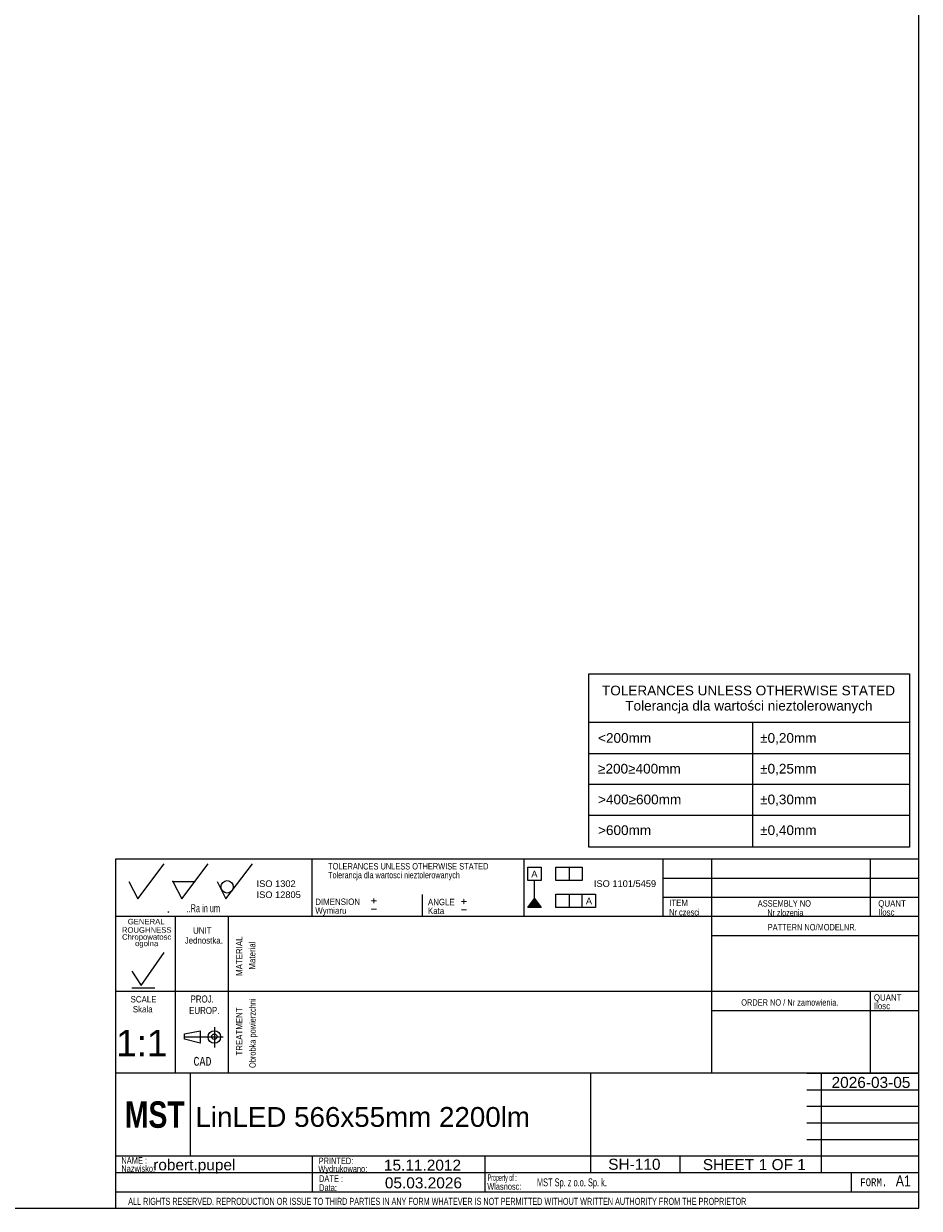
# Model space of a CAD drawing. Header units: millimetres. Extents: x 7 to 819, y 15 to 587.
# Tile 6 of 11: x 616 to 819, y 15 to 283. Entities that reach past the tile are written whole.
import ezdxf
from ezdxf.entities.mleader import LeaderData, LeaderLine
from ezdxf.enums import TextEntityAlignment as Align
from ezdxf.lldxf.tags import DXFTag
from ezdxf.math import Vec2, Vec3

# ---------------------------------------------------------------- set-up
doc = ezdxf.new("R2010")
doc.units = ezdxf.units.MM
for name, color, linetype in [('10', 7, 'Continuous'), ('Default', 7, 'Continuous'), ('frame', 7, 'Continuous')]:
    doc.layers.add(name, color=color, linetype=linetype)
doc.styles.add('SEACAD_Arial', font='arial.ttf')
doc.styles.add('SEACAD_Lucida_Console', font='lucon.TTF', dxfattribs={"width": 0.8})
tags = doc.linetypes.add('CENTER2', pattern=[28.575, 19.05, -3.175, 3.175, -3.175]).pattern_tags.tags
tags[10:11] = [DXFTag(74, 4), DXFTag(75, 0), DXFTag(340, '0'), DXFTag(46, 0.0), DXFTag(50, 0.0), DXFTag(44, 0.0), DXFTag(45, 0.0)]
tags[8:9] = [DXFTag(74, 4), DXFTag(75, 0), DXFTag(340, '0'), DXFTag(46, 0.0), DXFTag(50, 0.0), DXFTag(44, 0.0), DXFTag(45, 0.0)]
tags[6:7] = [DXFTag(74, 4), DXFTag(75, 0), DXFTag(340, '0'), DXFTag(46, 0.0), DXFTag(50, 0.0), DXFTag(44, 0.0), DXFTag(45, 0.0)]
tags[4:5] = [DXFTag(74, 4), DXFTag(75, 0), DXFTag(340, '0'), DXFTag(46, 0.0), DXFTag(50, 0.0), DXFTag(44, 0.0), DXFTag(45, 0.0)]

# ---------------------------------------------------------------- blocks, each defined once
blk = doc.blocks.new('SE')
at = {"layer": 'frame', "color": 7, "linetype": 'Continuous'}
for p, q in [((744.29, 124.91), (817, 124.91)), ((781.37, 124.91), (781.37, 117.76)), ((744.29, 117.76), (817, 117.76)), ((781.37, 117.76), (781.37, 110.8)), ((744.29, 110.8), (817, 110.8)), ((781.37, 110.8), (781.37, 103.83)), ((744.29, 103.83), (817, 103.83)), ((781.37, 103.83), (781.37, 96.51))]:
    blk.add_line(p, q, dxfattribs=at)
blk.add_lwpolyline([(744.29, 96.51), (744.29, 135.84), (817, 135.84), (817, 96.51), (744.29, 96.51)], dxfattribs=at)
at = {"layer": 'frame', "color": 7, "linetype": 'Continuous', "style": 'SEACAD_Arial'}
for s, p in [('TOLERANCES UNLESS OTHERWISE STATED', (747.29, 133.16)), ('Tolerancja dla wartości nieztolerowanych', (752.57, 129.71)), ('<200mm', (746.4, 122.4)), ('±0,20mm', (783.13, 122.4)), ('≥200≥400mm', (746.4, 115.43)), ('±0,25mm', (783.13, 115.43)), ('>400≥600mm', (746.4, 108.46)), ('±0,30mm', (783.13, 108.46)), ('>600mm', (746.4, 101.49)), ('±0,40mm', (783.13, 101.49))]:
    blk.add_text(s, height=2.2, dxfattribs=at).set_placement(p, align=Align.TOP_LEFT)
blk = doc.blocks.new('SEANNOT_GROUP11')
at = {"layer": 'Default', "color": 7, "linetype": 'Continuous', "style": 'SEACAD_Arial'}
blk.add_text('LinLED 566x55mm 2200lm', height=4.5, dxfattribs=at).set_placement((655.16, 37.63), align=Align.TOP_LEFT)
blk = doc.blocks.new('SEANNOT_GROUP12')
at = {"layer": 'Default', "color": 7, "linetype": 'Continuous', "style": 'SEACAD_Arial'}
blk.add_text('robert.pupel', height=2.5, dxfattribs=at).set_placement((645.59, 25.78), align=Align.TOP_LEFT)
blk = doc.blocks.new('SEANNOT_GROUP13')
at = {"layer": 'Default', "color": 7, "linetype": 'Continuous', "style": 'SEACAD_Arial'}
blk.add_text('SH-110', height=2.5, dxfattribs=at).set_placement((748.71, 25.9), align=Align.TOP_LEFT)
blk = doc.blocks.new('SEANNOT_GROUP14')
at = {"layer": 'Default', "color": 7, "linetype": 'Continuous', "style": 'SEACAD_Arial'}
blk.add_text('1:1', height=6, dxfattribs=at).set_placement((637.18, 55.12), align=Align.TOP_LEFT)
blk = doc.blocks.new('SEANNOT_GROUP15')
at = {"layer": 'Default', "color": 7, "linetype": 'Continuous', "style": 'SEACAD_Arial'}
blk.add_text('15.11.2012', height=2.5, dxfattribs=at).set_placement((697.88, 25.7), align=Align.TOP_LEFT)
blk = doc.blocks.new('SEANNOT_GROUP16')
at = {"layer": 'Default', "color": 7, "linetype": 'Continuous', "style": 'SEACAD_Arial'}
blk.add_text('05.03.2026', height=2.5, dxfattribs=at).set_placement((698.09, 21.69), align=Align.TOP_LEFT)
blk = doc.blocks.new('SEANNOT_GROUP17')
at = {"layer": 'Default', "color": 7, "linetype": 'Continuous', "style": 'SEACAD_Arial'}
blk.add_text('2026-03-05', height=2.5, dxfattribs=at).set_placement((799.32, 44.46), align=Align.TOP_LEFT)
blk = doc.blocks.new('SEANNOT_GROUP18')
at = {"layer": 'Default', "color": 7, "linetype": 'Continuous', "style": 'SEACAD_Arial'}
for s, p in [('SHEET ', (770.14, 25.83)), ('1', (782.8, 25.83)), (' OF ', (784.76, 25.83)), ('1', (791.55, 25.83))]:
    blk.add_text(s, height=2.5, dxfattribs=at).set_placement(p, align=Align.TOP_LEFT)
blk = doc.blocks.new('_Dot')
at = {"color": 0, "linetype": 'ByBlock', "lineweight": -2}
blk.add_line((-0.5, 0), (-1, 0), dxfattribs=at)
at = {"color": 0, "linetype": 'ByBlock', "const_width": 0.5}
blk.add_lwpolyline([(-0.25, 0, 1), (0.25, 0, 1)], format="xyb", close=True, dxfattribs=at)

msp = doc.modelspace()

# ---------------------------------------------------------------- hatches: boundary and pattern name
at = {"layer": 'Default', "linetype": 'Continuous'}
msp.add_hatch(color=7, dxfattribs=at).paths.add_polyline_path([(731.99213, 84.87677), (730.49213, 82.89189), (733.49213, 82.89189)])

# ---------------------------------------------------------------- linework, layer by layer
at = {"layer": '10', "color": 7, "linetype": 'Continuous'}
for p, q in [((642.07465, 84.79403), (648.07465, 92.79403)), ((652.07465, 84.79403), (658.07465, 92.79403)), ((662.07465, 84.79403), (668.07465, 92.79403)), ((681.57465, 93.79403), (681.57465, 80.79403)), ((729.57465, 93.79403), (729.57465, 80.79403)), ((761.07465, 93.79403), (761.07465, 80.79403)), ((772.07465, 93.79403), (772.07465, 45.29403)), ((808.07465, 93.79403), (808.07465, 80.79403)), ((640.07465, 88.79403), (642.07465, 84.79403)), ((650.07465, 88.79403), (655.07465, 88.79403)), ((650.07465, 88.79403), (652.07465, 84.79403)), ((660.07465, 88.79403), (662.07465, 84.79403)), ((819.07465, 89.46063), (761.07465, 89.46063)), ((706.57465, 85.79403), (706.57465, 80.79403)), ((819.07465, 85.12733), (761.07465, 85.12733)), ((819.07465, 80.79403), (637.07465, 80.79403)), ((648.94925, 81.72073), (649.12545, 81.92683)), ((650.57465, 80.79403), (650.57465, 45.29403)), ((650.57465, 80.79403), (650.57465, 46.79403)), ((662.57465, 80.79403), (662.57465, 45.29403)), ((819.07465, 76.46063), (772.07465, 76.46063)), ((642.87746, 65.1586), (648.07586, 72.6636)), ((640.73526, 68.4407), (642.87746, 65.1586)), ((640.73526, 64.61938), (645.93376, 64.61938)), ((819.07465, 63.79403), (637.07465, 63.79403)), ((808.07465, 63.79403), (808.07465, 45.29403)), ((819.07465, 59.46063), (772.07465, 59.46063)), ((652.72052, 54.20901), (656.20642, 54.90101)), ((652.72052, 53.01631), (652.72052, 54.20901)), ((656.20642, 54.90101), (656.20642, 52.13291)), ((659.44962, 55.76971), (659.44962, 51.16111)), ((659.44962, 55.76971), (659.44962, 51.16111)), ((656.20642, 52.13291), (652.72052, 53.01631)), ((744.6997, 45.29403), (637.07465, 45.29403)), ((744.57465, 45.29403), (637.07465, 45.29403)), ((654.07465, 26.54403), (654.07465, 45.29403)), ((793.6997, 45.29403), (819.1997, 45.29403)), ((797.07465, 22.79403), (797.07465, 45.29403)), ((793.6997, 41.54403), (819.1997, 41.54403)), ((793.6997, 37.79403), (819.1997, 37.79403)), ((793.6997, 34.04403), (819.1997, 34.04403)), ((793.6997, 30.29403), (819.1997, 30.29403)), ((637.07465, 26.54403), (819.1997, 26.54403)), ((681.6028, 26.52058), (681.6028, 18.39553)), ((720.78049, 26.45627), (720.78049, 18.33122)), ((764.9497, 26.54403), (764.9497, 22.79403)), ((637.07465, 22.79403), (793.6997, 22.79403)), ((803.76177, 22.79403), (803.76177, 18.41903)), ((637.07465, 18.41903), (819.07465, 18.41903))]:
    msp.add_line(p, q, dxfattribs=at)
at = {"layer": '10', "color": 7, "linetype": 'CENTER2'}
msp.add_line((652.72052, 53.51691), (661.43642, 53.51691), dxfattribs=at)
at = {"layer": '10', "color": 7, "linetype": 'Continuous'}
for points in [[(819.07465, 14.66903), (819.07465, 93.79403), (637.07465, 93.79403), (637.07465, 14.66903), (819.07465, 14.66903)], [(744.6997, 45.29403), (744.6997, 22.79403), (819.07465, 22.79403), (819.07465, 45.29403), (744.6997, 45.29403)]]:
    msp.add_lwpolyline(points, dxfattribs=at)
for centre, radius in [((662.34711, 87.54895), 1.40164), ((659.44966, 53.51701), 1.41457), ((659.44966, 53.5759), 0.60747)]:
    msp.add_circle(centre, radius, dxfattribs=at)
msp.add_point((650.07465, 88.79403), dxfattribs=at)
at = {"layer": 'Default', "color": 7, "linetype": 'Continuous'}
for p, q in [((819.1001, 14.66977), (819.1001, 586.66977)), ((730.49213, 88.98256), (730.49213, 91.98256)), ((730.49213, 91.98256), (733.49213, 91.98256)), ((733.49213, 91.98256), (733.49213, 88.98256)), ((736.82783, 88.98256), (736.82783, 91.98256)), ((736.82783, 91.98256), (742.82783, 91.98256)), ((739.82783, 91.98256), (739.82783, 88.98256)), ((742.82783, 91.98256), (742.82783, 88.98256)), ((733.49213, 88.98256), (730.49213, 88.98256)), ((731.99213, 84.87677), (731.99213, 88.98256)), ((742.82783, 88.98256), (736.82783, 88.98256)), ((730.49213, 82.89189), (731.99213, 84.87677)), ((731.99213, 84.87677), (733.49213, 82.89189)), ((736.82783, 82.89189), (736.82783, 85.89189)), ((736.82783, 85.89189), (745.82783, 85.89189)), ((739.82783, 85.89189), (739.82783, 82.89189)), ((742.82783, 82.89189), (742.82783, 85.89189)), ((745.82783, 85.89189), (745.82783, 82.89189)), ((733.49213, 82.89189), (730.49213, 82.89189)), ((745.82783, 82.89189), (736.82783, 82.89189)), ((6.70809, 14.66977), (819.1001, 14.66977))]:
    msp.add_line(p, q, dxfattribs=at)

# ---------------------------------------------------------------- block references
at = {"layer": 'Default'}
for name in ['SEANNOT_GROUP14', 'SEANNOT_GROUP17', 'SEANNOT_GROUP11', 'SEANNOT_GROUP12', 'SEANNOT_GROUP15', 'SEANNOT_GROUP13', 'SEANNOT_GROUP18', 'SEANNOT_GROUP16']:
    msp.add_blockref(name, (0, 0), dxfattribs=at)
at = {"layer": 'frame'}
msp.add_blockref('SE', (0, 0), dxfattribs=at)

# ---------------------------------------------------------------- texts
at = {"layer": '10', "attachment_point": 1}
for s, insert, char_height, width, style in [('{\\farial rounded mt|b0||i0||c0|p34;\\C7;\\H1.45000002;\\W0.83002;TOLERANCES UNLESS OTHERWISE STATED}', (685.23125, 92.93133), 1.45, 38.614141, 'SEACAD_Arial'), ('{\\farial rounded mt|b0||i0||c0|p34;\\C7;\\H1.45000002;\\W0.77704;Tolerancja dla wartosci nieztolerowanych}', (685.23125, 90.93133), 1.45000002, 36.0293583, 'SEACAD_Arial'), ('{\\farial rounded mt|b0||i0||c0|p34;\\C7;\\H1.8;\\W0.608;..Ra in um}', (653.13865, 83.59403), 1.8, 8.9217491, 'SEACAD_Arial'), ('{\\farial rounded mt|b0||i0||c0|p34;\\C7;\\H1.45000002;\\W0.883;DIMENSION}', (682.32439, 84.89567), 1.45, 10.1500101, 'SEACAD_Arial'), ('{\\farial rounded mt|b0||i0||c0|p34;\\C7;\\H1.45000002;\\W0.883;ANGLE}', (707.85229, 84.83157), 1.45, 6.052184, 'SEACAD_Arial'), ('{\\farial rounded mt|b0||i0||c0|p34;\\C7;\\H1.45000002;\\W0.883;ITEM}', (762.51435, 84.63689), 1.45, 4.2554448, 'SEACAD_Arial'), ('{\\farial rounded mt|b0||i0||c0|p34;\\C7;\\H1.45000002;\\W0.83002;ASSEMBLY NO}', (782.59345, 84.51003), 1.45, 12.829358, 'SEACAD_Arial'), ('{\\farial rounded mt|b0||i0||c0|p34;\\C7;\\H1.45000002;\\W0.883;QUANT}', (809.90485, 84.51003), 1.45, 6.2413144, 'SEACAD_Arial'), ('{\\farial rounded mt|b0||i0||c0|p34;\\C7;\\H1.45000002;\\W0.883;Wymiaru}', (682.32439, 82.89567), 1.45, 8.6756899, 'SEACAD_Arial'), ('{\\farial rounded mt|b0||i0||c0|p34;\\C7;\\H1.45000002;\\W0.883;Kata}', (707.85229, 82.83157), 1.45, 5.0750101, 'SEACAD_Arial'), ('{\\farial rounded mt|b0||i0||c0|p34;\\C7;\\H1.45000002;\\W0.72406;Nr czesci }', (762.51435, 82.51003), 1.45, 7.7858797, 'SEACAD_Arial'), ('{\\farial rounded mt|b0||i0||c0|p34;\\C7;\\H1.45000002;\\W0.77704;Nr zlozenia}', (784.7571, 82.4109), 1.45, 9.5042762, 'SEACAD_Arial'), ('{\\farial rounded mt|b0||i0||c0|p34;\\C7;\\H1.45000002;\\W0.883;Ilosc}', (809.90485, 82.51003), 1.45, 6.9347927, 'SEACAD_Arial'), ('{\\farial rounded mt|b0||i0||c0|p34;\\C7;\\H1.45000002;\\W0.883;UNIT}', (654.64119, 78.36683), 1.45, 4.1608796, 'SEACAD_Arial'), ('{\\farial rounded mt|b0||i0||c0|p34;\\C7;\\H1.45000002;\\W0.83002;PATTERN NO/MODELNR.}', (784.84655, 79.11564), 1.45, 21.4347929, 'SEACAD_Arial'), ('{\\farial rounded mt|b0||i0||c0|p34;\\C7;\\H1.45000002;\\W0.883;Jednostka.}', (652.73763, 76.128), 1.45, 8.7262849, 'SEACAD_Arial'), ('{\\farial rounded mt|b0||i0||c0|p34;\\C7;\\H1.45000002;\\W0.883;SCALE}', (640.47493, 62.78175), 1.45, 5.8630536, 'SEACAD_Arial'), ('{\\farial rounded mt|b0||i0||c0|p34;\\C7;\\H1.60000002;\\W0.8;PROJ.}', (654.06238, 62.91754), 1.6, 5.1130535, 'SEACAD_Arial'), ('{\\farial rounded mt|b0||i0||c0|p34;\\C7;\\H1.45000002;\\W0.72406;ORDER NO / Nr zamowienia.}', (778.84655, 62.06133), 1.45, 25.030887, 'SEACAD_Arial'), ('{\\farial rounded mt|b0||i0||c0|p34;\\C7;\\H1.45000002;\\W0.883;QUANT}', (808.90485, 63.17673), 1.45, 6.2413144, 'SEACAD_Arial'), ('{\\farial rounded mt|b0||i0||c0|p34;\\C7;\\H1.45000002;\\W0.883;Skala}', (640.97598, 60.52802), 1.45, 5.7772288, 'SEACAD_Arial'), ('{\\farial rounded mt|b0||i0||c0|p34;\\C7;\\H1.60000002;\\W0.8;EUROP.}', (653.74466, 60.31144), 1.6, 6.6434883, 'SEACAD_Arial'), ('{\\farial rounded mt|b0||i0||c0|p34;\\C7;\\H1.45000002;\\W0.883;Ilosc}', (808.90485, 61.25631), 1.45, 6.9347927, 'SEACAD_Arial'), ('{\\fLucida Console|b0||i0||c0|p34;\\C7;\\H1.99999998;\\W0.8;CAD}', (654.72424, 48.98684), 2, 4.5333433, 'SEACAD_Lucida_Console'), ('{\\farial rounded mt|b0||i0||c0|p34;\\C7;\\H1.5;\\W0.704;NAME :}', (638.37578, 26.26766), 1.5, 5.576097, 'SEACAD_Arial'), ('{\\farial rounded mt|b0||i0||c0|p34;\\C7;\\H1.5;\\W0.8;Nazwisko:}', (638.37584, 24.4206), 1.5, 7.6783835, 'SEACAD_Arial'), ('{\\farial rounded mt|b0||i0||c0|p34;\\C7;\\H1.5;\\W0.8;Wydrukowano:}', (683.01065, 24.36979), 1.5, 11.4386535, 'SEACAD_Arial'), ('{\\farial rounded mt|b0||i0||c0|p34;\\C7;\\H1.5;\\W0.8;PRINTED:}', (683.09884, 26.17989), 1.5, 8.9878997, 'SEACAD_Arial'), ('{\\farial rounded mt|b0||i0||c0|p34;\\C7;\\H1.5;\\W0.704;DATE :}', (683.16479, 22.15222), 1.5, 5.2174013, 'SEACAD_Arial'), ('{\\farial rounded mt|b0||i0||c0|p34;\\C7;\\H1.5;\\W0.46208;Property of :}', (721.37958, 22.36176), 1.5, 8.8695752, 'SEACAD_Arial'), ('{\\farial rounded mt|b0||i0||c0|p34;\\C7;\\H1.8;\\W0.667;MST Sp. z o.o. Sp. k.}', (732.55139, 21.45231), 1.8, 58.3043578, 'SEACAD_Arial'), ('{\\fLucida Console|b0||i0||c0|p34;\\C7;\\H1.8;\\W0.8;FORM.}', (805.82465, 21.46903), 1.8, 6.80001, 'SEACAD_Lucida_Console'), ('{\\farial rounded mt|b0||i0||c0|p34;\\C7;\\H2.50000002;\\W0.8;A1}', (813.86248, 22.13884), 2.5, 4.9829019, 'SEACAD_Arial'), ('{\\farial rounded mt|b0||i0||c0|p34;\\C7;\\H1.5;\\W0.8;Data:}', (683.2075, 20.102), 1.5, 6.1956622, 'SEACAD_Arial'), ('{\\farial rounded mt|b0||i0||c0|p34;\\C7;\\H1.5;\\W0.8;Wlasnosc:}', (721.29638, 20.37748), 1.5, 10.8913143, 'SEACAD_Arial'), ('{\\farial rounded mt|b0||i0||c0|p34;\\C7;\\H1.60000002;\\W0.704;ALL RIGHTS RESERVED. REPRODUCTION OR ISSUE TO THIRD PARTIES IN ANY FORM WHATEVER IS NOT PERMITTED WITHOUT WRITTEN AUTHORITY FROM THE PROPRIETOR}', (639.92216, 17.04692), 1.60000002, 148.0000118, 'SEACAD_Arial')]:
    msp.add_mtext(s, dxfattribs=dict(at, insert=insert, char_height=char_height, width=width, style=style))
at = {"layer": '10', "char_height": 1.2499998, "attachment_point": 1}
for s, insert, width in [('{\\fArial|b0||i0||c0|p34;\\C7;\\H1.2499998;\\W1.;ROUGHNESS}', (638.49209, 78.3934), 11.2228343), ('{\\fArial|b0||i0||c0|p34;\\C7;\\H1.2499998;\\W1.;GENERAL}', (639.82679, 80.28729), 8.3424)]:
    msp.add_mtext(s, dxfattribs=dict(at, insert=insert, width=width))
at = {"layer": '10', "insert": (644.11115, 75.26541), "char_height": 1.25, "width": 11.6526497, "attachment_point": 5, "line_spacing_factor": 0.7}
msp.add_mtext('{\\fArial|b0||i0||c0|p34;\\C7;\\H1.24999998;\\W1.;Chropowatosc\\P}{\\fArial|b0||i0||c0|p34;\\C7;\\H1.24999998;\\W1.;ogolna}', dxfattribs=at)
at = {"layer": '10', "char_height": 1.45, "attachment_point": 1, "rotation": 89.9999944, "style": 'SEACAD_Arial'}
for s, insert, width in [('{\\farial rounded mt|b0||i0||c0|p34;\\C7;\\H1.45000002;\\W0.883;MATERIAL}', (664.37617, 67.3524), 8.9206623), ('{\\farial rounded mt|b0||i0||c0|p34;\\C7;\\H1.45000002;\\W0.883;Material}', (667.29603, 68.7948), 7.1531548), ('{\\farial rounded mt|b0||i0||c0|p34;\\C7;\\H1.45000002;\\W0.883;TREATMENT}', (664.37617, 49.2903), 10.8750101), ('{\\farial rounded mt|b0||i0||c0|p34;\\C7;\\H1.45000002;\\W0.72406;Obrobka powierzchni}', (667.37616, 46.48634), 17.0475536)]:
    msp.add_mtext(s, dxfattribs=dict(at, insert=insert, width=width))
at = {"layer": 'Default'}
for s, insert, char_height, width, attachment_point in [('{\\fArial|b0||i0||c0|p34;\\C7;\\H1.5;\\W1.;ISO 1302 \\P}{\\fArial|b0||i0||c0|p34;\\C7;\\H1.5;\\W1.;ISO 12805}', (669.02066, 89.0094), 1.5, 10.4863316, 1), ('{\\fArial CE|b0||i0||c0|p34;\\C7;\\H1.5;\\W1.;A}', (731.98596, 91.20622), 1.5, 1.4021839, 2), ('{\\fArial|b0||i0||c0|p34;\\C7;\\H1.5;\\W1.;ISO 1101/5459}', (752.50561, 89.02456), 1.5, 15.2848571, 2), ('{\\fSolid Edge ISO|b0||i0||c0|p34;\\C7;\\H2.5;\\W1.;+\\P}', (694.79424, 85.89153), 2.5, 1.8824467, 1), ('{\\fSolid Edge ISO|b0||i0||c0|p34;\\C7;\\H2.5;\\W1.;+\\P}', (715.18742, 85.73466), 2.5, 1.8824467, 1), ('{\\fArial CE|b0||i0||c0|p34;\\C7;\\H1.5;\\W1.;A}', (744.34234, 85.08054), 1.5, 1.4021839, 2), ('{\\fSolid Edge ISO|b0||i0||c0|p34;\\C7;\\H2.5;\\W1.;-\\P}', (694.79424, 84.00909), 2.5, 1.8824467, 1), ('{\\fSolid Edge ISO|b0||i0||c0|p34;\\C7;\\H2.5;\\W1.;-\\P}', (715.18742, 83.85222), 2.5, 1.8824467, 1)]:
    msp.add_mtext(s, dxfattribs=dict(at, insert=insert, char_height=char_height, width=width, attachment_point=attachment_point))

# ---------------------------------------------------------------- leaders
at = {"layer": 'Default', "color": 7, "linetype": 'Continuous'}
ml = msp.add_multileader_mtext('Standard', dxfattribs=at)
ml.set_content('{\\pxsm0.9;\\fImpact|b0||i0||c0|p34;\\W1.;MST\\P}', color=256)
ml.set_leader_properties()
ml.set_arrow_properties(name='DOT')
ml.build(insert=Vec2(0, 0))
ml.multileader.update_dxf_attribs({"leader_type": 0, "dogleg_length": 0, "arrow_head_size": 6})
ctx = ml.context
ctx.base_point, ctx.char_height, ctx.arrow_head_size = Vec3(637.14715, 35.85597), 6, 6
ctx.mtext.insert = Vec3(639.14715, 38.91903)

doc.saveas('drawing.dxf')
